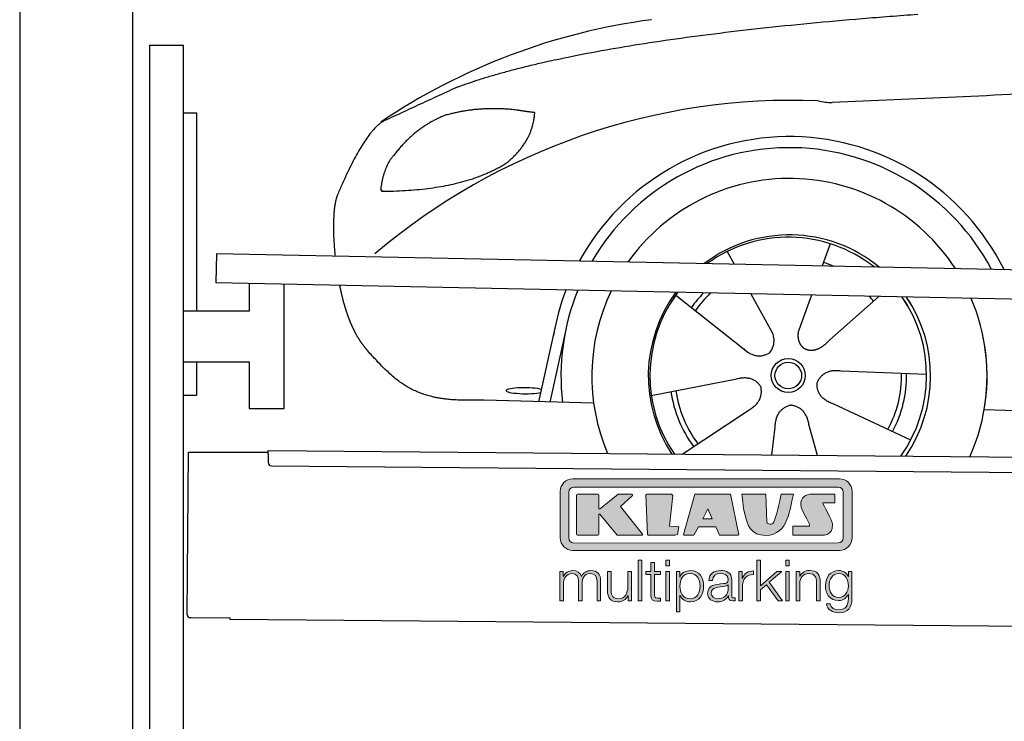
# Model space of a CAD drawing. Header units: millimetres. Extents: x -411 to 6777, y 0 to 6677.
# Tile 2 of 6: x 0 to 1744, y 4014 to 5257. Entities that reach past the tile are written whole.
import ezdxf

# ---------------------------------------------------------------- set-up
doc = ezdxf.new("R2010")
doc.units = ezdxf.units.MM
for name, color, linetype, lineweight in [('car', 10, 'Continuous', 25), ('Gebäude', 7, 'Continuous', 25), ('Logo', 7, 'Continuous', 25), ('Plattform', 7, 'Continuous', 25), ('Ständer hinten', 7, 'Continuous', 25)]:
    doc.layers.add(name, color=color, linetype=linetype, lineweight=lineweight)

# ---------------------------------------------------------------- blocks, each defined once
blk = doc.blocks.new('Car')
at = {"layer": 'car'}
for p, q in [((1390.5, 4873), (1376.6, 4833.4)), ((1208.4, 4857.6), (1221.1, 4835.1)), ((1118.1, 4779.5), (1237.6, 4686.6)), ((1250.7, 4782.9), (1289.2, 4714.6)), ((1358.4, 4781.6), (1339.4, 4727.7)), ((1477.6, 4780.2), (1391.5, 4702.7)), ((1339.4, 4727.7), (1335.7, 4717.3)), ((877.5, 4588.2), (904.8, 4719.2)), ((924.3, 4718.9), (897, 4587.9)), ((1200.2, 4715.7), (1246.7, 4679.5)), ((1563.6, 4642.7), (1412.2, 4647.7)), ((1076.4, 4601.5), (1224.8, 4631.8)), ((974.5, 4586.5), (780.3, 4590)), ((1536.4, 4526.5), (1398.5, 4589.2)), ((1131.9, 4497.8), (1248.1, 4576.5)), ((1666.2, 4581.7), (3715.1, 4547)), ((1371.8, 4497.9), (1356, 4552.5)), ((1290.6, 4497.8), (1296.2, 4547.4))]:
    blk.add_line(p, q, dxfattribs=at)
for radius in [30.1, 23.6]:
    blk.add_circle((1318.6, 4638.8), radius, dxfattribs=at)
for centre, radius, start, end in [((1227.6, 4155.6), 1122.3, 98.0395, 124.4377), ((1332.2, 3985.2), 1141.2, 88.2487, 130.916), ((1393.5, 5240.3), 117.4, 256.9855, 269.1884), ((1320.7, 4637.9), 424.2, 26.9197, 151.8432), ((1320.7, 4637.9), 404.6, 28.3768, 150.3862), ((1320.7, 4637.9), 350, 33.4585, 145.3045), ((1320.7, 4637.9), 250, 51.0494, 127.7135), ((1318.6, 4638.8), 245, 52.2371, 126.5259), ((1318.6, 4638.8), 209.6, 68.0621, 73.3995), ((1320.7, 4637.9), 424.2, 159.4632, 170.7471), ((1320.7, 4637.9), 404.6, 158.4572, 187.1619), ((1320.7, 4637.9), 350, 155.0104, 203.6179), ((1320.7, 4637.9), 350, 155.0104, 157.8717), ((1320.7, 4637.9), 250, 144.1237, 214.1037), ((1318.6, 4638.8), 245, 144.9266, 215.1376), ((1320.7, 4637.9), 250, 144.1237, 148.496), ((1318.6, 4638.8), 245, 143.5289, 148.0172), ((1318.6, 4638.8), 209.6, 136.2024, 145.3995), ((1318.6, 4638.8), 200.6, 133.7482, 145.5463), ((1318.6, 4638.8), 200.6, 41.6402, 44.9032), ((1318.6, 4638.8), 245, 30.7457, 35.1225), ((1318.6, 4638.8), 245, 324.9119, 35.1225), ((1320.7, 4637.9), 250, 30.267, 34.5277), ((1320.7, 4637.9), 250, 325.9458, 34.5277), ((1320.7, 4637.9), 350, 350.7505, 23.641), ((1320.7, 4637.9), 350, 336.4317, 11.924), ((1318.6, 4638.8), 200.6, 332.1152, 1.5463), ((1318.6, 4638.8), 209.6, 332.262, 1.3995), ((1318.6, 4638.8), 209.6, 188.262, 217.3995), ((1318.6, 4638.8), 200.6, 188.1152, 217.5463)]:
    blk.add_arc(centre, radius, start, end, dxfattribs=at)
blk.add_ellipse((852.8, 4607.6), major_axis=(33.6, 0), ratio=0.157274, start_param=0.513473, end_param=5.704241, dxfattribs=at)
for points, degree in [([(729.5, 5145.1), (965.3, 5233.8), (1541.9, 5281)], 2), ([(4700.6, 5237), (3823.9, 5257.4), (1391.9, 5122.9)], 2), ([(729.5, 5145.1), (595.8, 5081.9)], 1), ([(705.9, 5093.8), (653.8, 5072.6), (616.3, 5022.3)], 2), ([(832.8, 5104.7), (765.2, 5111.8), (705.9, 5093.8)], 2), ([(816.5, 5011.1), (862.2, 5048.5), (865.5, 5100.4)], 2), ([(865.5, 5100.4), (847.7, 5102.3), (832.8, 5104.7)], 2), ([(595.8, 5081.9), (561.4, 5058.8), (517.4, 4951.3)], 2), ([(616.3, 5022.3), (598.2, 5002.3), (593.8, 4961)], 2), ([(595.1, 4958.7), (739.8, 4960.6), (816.5, 5011.1)], 2), ([(593.8, 4961), (597.2, 4960.9), (595.1, 4958.7)], 2), ([(517.4, 4951.3), (511, 4935.4), (509.2, 4906.9), (510.6, 4874.5), (514.2, 4842.7)], 4), ([(1237.6, 4686.6), (1261.1, 4664.9), (1284.3, 4678.4)], 2), ([(1412.2, 4647.7), (1380.5, 4651.4), (1369.7, 4626.8)], 2), ([(1224.8, 4631.8), (1255.5, 4640.8), (1270.2, 4618.4)], 2), ([(1398.5, 4589.2), (1368.4, 4600), (1369.7, 4626.8)], 2), ([(1248.1, 4576.5), (1276, 4592.2), (1270.2, 4618.4)], 2), ([(1296.2, 4547.4), (1297.1, 4579.4), (1323, 4586.5)], 2), ([(1356, 4552.5), (1349.7, 4583.8), (1323, 4586.5)], 2)]:
    blk.add_open_spline(points, degree=degree, dxfattribs=at)
for points, degree, knots in [([(522.5, 4791.4), (523.4, 4787.2), (524.3, 4783), (525.3, 4778.9), (526.3, 4774.8), (529.9, 4760), (534, 4746.4), (538.6, 4734), (543.5, 4722.7)], 4, [0.4914944, 0.4914944, 0.4914944, 0.4914944, 0.4914944, 0.5422469, 0.5422469, 0.5422469, 0.5422469, 0.728655, 0.728655, 0.728655, 0.728655, 0.728655]), ([(543.2, 4723.4), (544.6, 4720.2), (546, 4717.1), (547.5, 4714.1), (548.9, 4711.3), (554.7, 4700.2), (560.7, 4690.9), (567, 4683), (573.6, 4675.6)], 4, [0.7288005, 0.7288005, 0.7288005, 0.7288005, 0.7288005, 0.7843928, 0.7843928, 0.7843928, 0.7843928, 1, 1, 1, 1, 1]), ([(1289.2, 4714.6), (1290.9, 4710.5), (1291.9, 4706.6), (1292.2, 4702.7), (1293, 4694.1), (1290.3, 4686), (1284.3, 4678.4)], 3, [0.2167758, 0.2167758, 0.2167758, 0.2167758, 0.4600873, 0.4600873, 0.4600873, 1, 1, 1, 1]), ([(1335.7, 4717.3), (1335.2, 4714.2), (1334.9, 4711.2), (1335, 4708.2), (1335.4, 4705.4), (1336.2, 4699.7), (1338.3, 4694.3), (1341.9, 4689.8), (1346.8, 4686.8)], 4, [0.3191838, 0.3191838, 0.3191838, 0.3191838, 0.3191838, 0.5438253, 0.5438253, 0.5438253, 0.5438253, 1, 1, 1, 1, 1]), ([(1391.5, 4702.7), (1391.5, 4702.7), (1391.5, 4702.7), (1391.5, 4702.7), (1391.5, 4702.7), (1382.4, 4692.9), (1371.9, 4682.8), (1357.6, 4680.3), (1346.8, 4686.8)], 4, [-0.000003, -0.000003, -0.000003, -0.000003, -0.000003, 0, 0, 0, 0, 1, 1, 1, 1, 1]), ([(780.3, 4590), (755.6, 4590.4), (700, 4586.3), (663.8, 4599.9), (619.9, 4624.6), (573.6, 4675.6)], 4, [0, 0, 0, 0, 0, 0.597866, 1, 1, 1, 1, 1])]:
    blk.add_open_spline(points, degree=degree, knots=knots, dxfattribs=at)
blk = doc.blocks.new('KLAUS')
at = {"layer": 'Logo'}
h = blk.add_hatch(color=8, dxfattribs=at)
h.dxf.hatch_style = 2
edge = h.paths.add_edge_path()
edge.add_spline(control_points=[(3.6, 29.09), (2.88, 29.09), (2.3, 28.51), (2.3, 27.8), (2.3, 27.8), (2.3, 16.11), (2.3, 16.11), (2.3, 15.39), (2.88, 14.81), (3.6, 14.81), (3.6, 14.81), (71.16, 14.81), (71.16, 14.81), (71.88, 14.81), (72.46, 15.39), (72.46, 16.11), (72.46, 16.11), (72.46, 27.8), (72.46, 27.8), (72.46, 28.51), (71.88, 29.09), (71.16, 29.09), (71.16, 29.09), (3.6, 29.09), (3.6, 29.09), (3.6, 29.09), (3.6, 29.09), (3.6, 29.09)], knot_values=[0, 0, 0, 0, 1, 1, 1, 2, 2, 2, 3, 3, 3, 4, 4, 4, 5, 5, 5, 6, 6, 6, 7, 7, 7, 8, 8, 8, 9, 9, 9, 9], degree=3, periodic=0)
edge = h.paths.add_edge_path()
edge.add_spline(control_points=[(3.35, 31.23), (3.35, 31.23), (71.47, 31.23), (71.47, 31.23), (73.26, 31.23), (74.71, 29.77), (74.71, 27.99), (74.71, 27.99), (74.71, 16.17), (74.71, 16.17), (74.71, 14.38), (73.26, 12.93), (71.47, 12.93), (71.47, 12.93), (3.35, 12.93), (3.35, 12.93), (1.56, 12.93), (0.11, 14.38), (0.11, 16.17), (0.11, 16.17), (0.11, 27.99), (0.11, 27.99), (0.11, 29.77), (1.56, 31.23), (3.35, 31.23), (3.35, 31.23), (3.35, 31.23), (3.35, 31.23)], knot_values=[0, 0, 0, 0, 1, 1, 1, 2, 2, 2, 3, 3, 3, 4, 4, 4, 5, 5, 5, 6, 6, 6, 7, 7, 7, 8, 8, 8, 9, 9, 9, 9], degree=3, periodic=0)
h = blk.add_hatch(color=8, dxfattribs=at)
h.dxf.hatch_style = 2
edge = h.paths.add_edge_path()
edge.add_spline(control_points=[(4.5, 27.33), (4.5, 27.33), (9.7, 27.33), (9.7, 27.33), (9.84, 27.33), (9.96, 27.22), (9.96, 27.08), (9.96, 27.08), (9.96, 23.69), (9.96, 23.69), (9.96, 23.69), (9.94, 23.64), (10.04, 23.59), (10.14, 23.53), (10.2, 23.57), (10.2, 23.57), (10.2, 23.57), (10.51, 23.75), (10.51, 23.75), (10.51, 23.75), (14.94, 27.33), (14.94, 27.33), (14.94, 27.33), (18.41, 27.33), (18.41, 27.33), (18.41, 27.33), (18.49, 27.33), (18.56, 27.2), (18.65, 27.04), (18.53, 26.91), (18.53, 26.91), (18.53, 26.91), (15.49, 24.11), (15.49, 24.11), (15.49, 24.11), (21.14, 17.06), (21.14, 17.06), (21.14, 17.06), (21.13, 16.91), (21.13, 16.91), (21.08, 16.84), (20.99, 16.82), (20.99, 16.82), (20.99, 16.82), (14.7, 16.82), (14.7, 16.82), (14.7, 16.82), (10.26, 22.17), (10.26, 22.17), (10.26, 22.17), (10.19, 22.24), (10.08, 22.21), (9.97, 22.18), (9.96, 22.11), (9.96, 22.11), (9.96, 22.11), (9.96, 17.08), (9.96, 17.08), (9.96, 16.94), (9.84, 16.82), (9.7, 16.82), (9.7, 16.82), (4.5, 16.82), (4.5, 16.82), (4.36, 16.82), (4.25, 16.94), (4.25, 17.08), (4.25, 17.08), (4.25, 27.08), (4.25, 27.08), (4.25, 27.22), (4.36, 27.33), (4.5, 27.33), (4.5, 27.33), (4.5, 27.33), (4.5, 27.33)], knot_values=[0, 0, 0, 0, 1, 1, 1, 2, 2, 2, 3, 3, 3, 4, 4, 4, 5, 5, 5, 6, 6, 6, 7, 7, 7, 8, 8, 8, 9, 9, 9, 10, 10, 10, 11, 11, 11, 12, 12, 12, 13, 13, 13, 14, 14, 14, 15, 15, 15, 16, 16, 16, 17, 17, 17, 18, 18, 18, 19, 19, 19, 20, 20, 20, 21, 21, 21, 22, 22, 22, 23, 23, 23, 24, 24, 24, 25, 25, 25, 25], degree=3, periodic=0)
h = blk.add_hatch(color=8, dxfattribs=at)
h.dxf.hatch_style = 2
h.paths.add_polyline_path([(22.42, 17.06), (21.97, 27.15), (22.24, 27.33), (28.55, 27.33), (28.86, 26.97), (28.01, 19.08), (30.26, 19.07), (30.44, 18.95), (30.08, 16.95), (29.49, 16.82), (22.6, 16.82)])
h = blk.add_hatch(color=8, dxfattribs=at)
h.paths.add_polyline_path([(36.52, 21.01), (38.93, 21.01), (37.87, 23.57)])
h.paths.add_polyline_path([(34.52, 27.33), (43.65, 27.33), (45.76, 16.94), (45.57, 16.82), (40.83, 16.82), (39.89, 18.95), (35.42, 18.95), (34.27, 16.82), (31.78, 16.82), (31.66, 17)])
h = blk.add_hatch(color=8, dxfattribs=at)
h.dxf.hatch_style = 2
edge = h.paths.add_edge_path()
edge.add_spline(control_points=[(52.69, 27.32), (52.69, 27.32), (52.88, 20.14), (52.88, 20.14), (53.01, 19.89), (53.2, 19.77), (53.43, 19.71), (53.91, 19.59), (54.43, 19.57), (54.64, 20.03), (55.23, 21.34), (56.27, 25.45), (56.6, 27.33), (56.6, 27.33), (59.77, 27.33), (59.77, 27.33), (58.77, 23.9), (58.56, 16.82), (52.63, 16.76), (48.72, 16.72), (48.01, 19.35), (47.27, 22.24), (46.89, 23.68), (46.54, 27.33), (46.54, 27.33), (46.54, 27.33), (52.69, 27.32), (52.69, 27.32), (52.69, 27.32), (52.69, 27.32), (52.69, 27.32)], knot_values=[0, 0, 0, 0, 1, 1, 1, 2, 2, 2, 3, 3, 3, 4, 4, 4, 5, 5, 5, 6, 6, 6, 7, 7, 7, 8, 8, 8, 9, 9, 9, 10, 10, 10, 10], degree=3, periodic=0)
h = blk.add_hatch(color=8, dxfattribs=at)
h.dxf.hatch_style = 2
edge = h.paths.add_edge_path()
edge.add_spline(control_points=[(64.46, 27.33), (64.46, 27.33), (70.31, 27.33), (70.31, 27.33), (70.31, 26.52), (70.31, 26.02), (70.31, 25.12), (70.31, 25.12), (67.3, 25.12), (67.3, 25.12), (67.24, 25.04), (67.25, 25.11), (67.25, 24.91), (67.25, 24.88), (69.73, 20.38), (69.73, 19.57), (69.73, 16.4), (67.22, 16.81), (65.9, 16.82), (65.9, 16.82), (59.59, 16.82), (59.59, 16.82), (59.59, 17.76), (59.59, 18.23), (59.59, 19.14), (59.59, 19.14), (63.75, 19.14), (63.75, 19.14), (63.82, 19.22), (63.81, 19.11), (63.81, 19.31), (63.81, 20.32), (61.58, 23.06), (61.58, 24.63), (61.58, 26.33), (62.83, 27.34), (64.46, 27.33), (64.46, 27.33), (64.46, 27.33), (64.46, 27.33)], knot_values=[0, 0, 0, 0, 1, 1, 1, 2, 2, 2, 3, 3, 3, 4, 4, 4, 5, 5, 5, 6, 6, 6, 7, 7, 7, 8, 8, 8, 9, 9, 9, 10, 10, 10, 11, 11, 11, 12, 12, 12, 13, 13, 13, 13], degree=3, periodic=0)
h = blk.add_hatch(color=30, dxfattribs=at)
h.dxf.hatch_style = 2
h.paths.add_polyline_path([(20.07, 0), (20.99, 0), (20.99, 10.45), (20.07, 10.45)])
h = blk.add_hatch(color=30, dxfattribs=at)
h.paths.add_polyline_path([(27.1, 0), (28.03, 0), (28.03, 7.55), (27.1, 7.55)])
h.paths.add_polyline_path([(27.1, 8.98), (28.03, 8.98), (28.03, 10.45), (27.1, 10.45)])
h = blk.add_hatch(color=30, dxfattribs=at)
h.dxf.hatch_style = 2
h.paths.add_polyline_path([(50.4, 0), (51.32, 0), (51.32, 2.87), (52.82, 4.11), (55.8, 0), (56.96, 0), (53.52, 4.76), (56.74, 7.55), (55.51, 7.55), (51.32, 3.89), (51.32, 10.45), (50.4, 10.45)])
h = blk.add_hatch(color=30, dxfattribs=at)
h.paths.add_polyline_path([(57.74, 0), (58.66, 0), (58.66, 7.55), (57.74, 7.55)])
h.paths.add_polyline_path([(57.74, 8.98), (58.66, 8.98), (58.66, 10.45), (57.74, 10.45)])
h = blk.add_hatch(color=30, dxfattribs=at)
h.dxf.hatch_style = 2
edge = h.paths.add_edge_path()
edge.add_spline(control_points=[(0, 0), (0, 0), (0.92, 0), (0.92, 0), (0.92, 0), (0.92, 4.22), (0.92, 4.22), (0.94, 5.8), (1.58, 7), (3.18, 7), (4.35, 7), (4.77, 6.15), (4.76, 5.12), (4.76, 5.12), (4.76, 0), (4.76, 0), (4.76, 0), (5.68, 0), (5.68, 0), (5.68, 0), (5.68, 4.27), (5.68, 4.27), (5.68, 5.68), (6.14, 7), (7.73, 7), (9.05, 7), (9.52, 6.32), (9.52, 5.08), (9.52, 5.08), (9.52, 0), (9.52, 0), (9.52, 0), (10.44, 0), (10.44, 0), (10.44, 0), (10.44, 5.12), (10.44, 5.12), (10.44, 6.91), (9.59, 7.77), (7.94, 7.77), (6.94, 7.77), (5.99, 7.29), (5.54, 6.3), (5.26, 7.29), (4.36, 7.77), (3.37, 7.77), (2.17, 7.77), (1.38, 7.19), (0.89, 6.28), (0.89, 6.28), (0.85, 6.28), (0.85, 6.28), (0.85, 6.28), (0.85, 7.55), (0.85, 7.55), (0.85, 7.55), (0, 7.55), (0, 7.55), (0, 7.55), (0, 0), (0, 0), (0, 0), (0, 0), (0, 0)], knot_values=[0, 0, 0, 0, 1, 1, 1, 2, 2, 2, 3, 3, 3, 4, 4, 4, 5, 5, 5, 6, 6, 6, 7, 7, 7, 8, 8, 8, 9, 9, 9, 10, 10, 10, 11, 11, 11, 12, 12, 12, 13, 13, 13, 14, 14, 14, 15, 15, 15, 16, 16, 16, 17, 17, 17, 18, 18, 18, 19, 19, 19, 20, 20, 20, 21, 21, 21, 21], degree=3, periodic=0)
h = blk.add_hatch(color=30, dxfattribs=at)
h.dxf.hatch_style = 2
edge = h.paths.add_edge_path()
edge.add_spline(control_points=[(18.31, 7.55), (18.31, 7.55), (17.39, 7.55), (17.39, 7.55), (17.39, 7.55), (17.39, 3.59), (17.39, 3.59), (17.39, 2.05), (16.7, 0.56), (15.12, 0.56), (13.66, 0.56), (13.15, 1.27), (13.1, 2.64), (13.1, 2.64), (13.1, 7.55), (13.1, 7.55), (13.1, 7.55), (12.18, 7.55), (12.18, 7.55), (12.18, 7.55), (12.18, 2.65), (12.18, 2.65), (12.18, 0.89), (12.93, -0.22), (14.83, -0.22), (15.96, -0.22), (16.95, 0.35), (17.44, 1.36), (17.44, 1.36), (17.47, 1.36), (17.47, 1.36), (17.47, 1.36), (17.47, 0), (17.47, 0), (17.47, 0), (18.31, 0), (18.31, 0), (18.31, 0), (18.31, 7.55), (18.31, 7.55), (18.31, 7.55), (18.31, 7.55), (18.31, 7.55)], knot_values=[0, 0, 0, 0, 1, 1, 1, 2, 2, 2, 3, 3, 3, 4, 4, 4, 5, 5, 5, 6, 6, 6, 7, 7, 7, 8, 8, 8, 9, 9, 9, 10, 10, 10, 11, 11, 11, 12, 12, 12, 13, 13, 13, 14, 14, 14, 14], degree=3, periodic=0)
h = blk.add_hatch(color=30, dxfattribs=at)
h.dxf.hatch_style = 2
edge = h.paths.add_edge_path()
edge.add_spline(control_points=[(24.22, 9.82), (24.22, 9.82), (23.3, 9.82), (23.3, 9.82), (23.3, 9.82), (23.3, 7.55), (23.3, 7.55), (23.3, 7.55), (21.98, 7.55), (21.98, 7.55), (21.98, 7.55), (21.98, 6.78), (21.98, 6.78), (21.98, 6.78), (23.3, 6.78), (23.3, 6.78), (23.3, 6.78), (23.3, 1.61), (23.3, 1.61), (23.28, 0.32), (23.71, -0.09), (24.94, -0.09), (25.22, -0.09), (25.48, -0.06), (25.76, -0.06), (25.76, -0.06), (25.76, 0.73), (25.76, 0.73), (25.5, 0.7), (25.23, 0.69), (24.97, 0.69), (24.31, 0.73), (24.22, 1.08), (24.22, 1.68), (24.22, 1.68), (24.22, 6.78), (24.22, 6.78), (24.22, 6.78), (25.76, 6.78), (25.76, 6.78), (25.76, 6.78), (25.76, 7.55), (25.76, 7.55), (25.76, 7.55), (24.22, 7.55), (24.22, 7.55), (24.22, 7.55), (24.22, 9.82), (24.22, 9.82), (24.22, 9.82), (24.22, 9.82), (24.22, 9.82)], knot_values=[0, 0, 0, 0, 1, 1, 1, 2, 2, 2, 3, 3, 3, 4, 4, 4, 5, 5, 5, 6, 6, 6, 7, 7, 7, 8, 8, 8, 9, 9, 9, 10, 10, 10, 11, 11, 11, 12, 12, 12, 13, 13, 13, 14, 14, 14, 15, 15, 15, 16, 16, 16, 17, 17, 17, 17], degree=3, periodic=0)
h = blk.add_hatch(color=30, dxfattribs=at)
edge = h.paths.add_edge_path()
edge.add_spline(control_points=[(35.84, 3.78), (35.84, 2.21), (35.12, 0.56), (33.37, 0.56), (31.4, 0.56), (30.72, 2.21), (30.72, 3.78), (30.72, 5.49), (31.33, 7), (33.37, 7), (35.12, 7), (35.84, 5.34), (35.84, 3.78), (35.84, 3.78), (35.84, 3.78), (35.84, 3.78)], knot_values=[0, 0, 0, 0, 1, 1, 1, 2, 2, 2, 3, 3, 3, 4, 4, 4, 5, 5, 5, 5], degree=3, periodic=0)
edge = h.paths.add_edge_path()
edge.add_spline(control_points=[(29.79, -2.8), (29.79, -2.8), (30.72, -2.8), (30.72, -2.8), (30.72, -2.8), (30.72, 1.43), (30.72, 1.43), (30.72, 1.43), (30.74, 1.43), (30.74, 1.43), (31.14, 0.35), (32.24, -0.22), (33.37, -0.22), (35.66, -0.22), (36.76, 1.64), (36.76, 3.78), (36.76, 5.91), (35.66, 7.77), (33.37, 7.77), (32.15, 7.77), (31.1, 7.14), (30.67, 6.12), (30.67, 6.12), (30.64, 6.12), (30.64, 6.12), (30.64, 6.12), (30.64, 7.55), (30.64, 7.55), (30.64, 7.55), (29.79, 7.55), (29.79, 7.55), (29.79, 7.55), (29.79, -2.8), (29.79, -2.8), (29.79, -2.8), (29.79, -2.8), (29.79, -2.8)], knot_values=[0, 0, 0, 0, 1, 1, 1, 2, 2, 2, 3, 3, 3, 4, 4, 4, 5, 5, 5, 6, 6, 6, 7, 7, 7, 8, 8, 8, 9, 9, 9, 10, 10, 10, 11, 11, 11, 12, 12, 12, 12], degree=3, periodic=0)
h = blk.add_hatch(color=30, dxfattribs=at)
edge = h.paths.add_edge_path()
edge.add_spline(control_points=[(43.03, 2.93), (43.04, 1.45), (41.8, 0.56), (40.39, 0.56), (39.53, 0.56), (38.71, 1.13), (38.71, 2.05), (38.71, 3.53), (40.66, 3.51), (42.22, 3.79), (42.47, 3.84), (42.88, 3.91), (43, 4.13), (43, 4.13), (43.03, 4.13), (43.03, 4.13), (43.03, 4.13), (43.03, 2.93), (43.03, 2.93), (43.03, 2.93), (43.03, 2.93), (43.03, 2.93)], knot_values=[0, 0, 0, 0, 1, 1, 1, 2, 2, 2, 3, 3, 3, 4, 4, 4, 5, 5, 5, 6, 6, 6, 7, 7, 7, 7], degree=3, periodic=0)
edge = h.paths.add_edge_path()
edge.add_spline(control_points=[(39.03, 5.24), (39.06, 6.47), (39.91, 7), (41.05, 7), (42.14, 7), (43.03, 6.69), (43.03, 5.45), (43.03, 4.61), (42.6, 4.51), (41.84, 4.42), (39.85, 4.19), (37.79, 4.11), (37.79, 1.99), (37.79, 0.47), (38.93, -0.22), (40.32, -0.22), (41.77, -0.22), (42.43, 0.34), (43.07, 1.32), (43.07, 1.32), (43.1, 1.32), (43.1, 1.32), (43.1, 0.53), (43.25, 0), (44.19, 0), (44.43, 0), (44.58, 0.01), (44.79, 0.06), (44.79, 0.06), (44.79, 0.83), (44.79, 0.83), (44.71, 0.81), (44.6, 0.78), (44.49, 0.78), (44.13, 0.78), (43.95, 0.98), (43.95, 1.33), (43.95, 1.33), (43.95, 5.34), (43.95, 5.34), (43.95, 7.36), (42.5, 7.77), (41.17, 7.77), (39.44, 7.77), (38.2, 7.01), (38.11, 5.24), (38.11, 5.24), (39.03, 5.24), (39.03, 5.24), (39.03, 5.24), (39.03, 5.24), (39.03, 5.24)], knot_values=[0, 0, 0, 0, 1, 1, 1, 2, 2, 2, 3, 3, 3, 4, 4, 4, 5, 5, 5, 6, 6, 6, 7, 7, 7, 8, 8, 8, 9, 9, 9, 10, 10, 10, 11, 11, 11, 12, 12, 12, 13, 13, 13, 14, 14, 14, 15, 15, 15, 16, 16, 16, 17, 17, 17, 17], degree=3, periodic=0)
h = blk.add_hatch(color=30, dxfattribs=at)
h.dxf.hatch_style = 2
edge = h.paths.add_edge_path()
edge.add_spline(control_points=[(45.79, 0), (45.79, 0), (46.71, 0), (46.71, 0), (46.71, 0), (46.71, 4.03), (46.71, 4.03), (46.71, 5.59), (47.85, 6.82), (49.52, 6.73), (49.52, 6.73), (49.52, 7.66), (49.52, 7.66), (48.16, 7.72), (47.14, 7), (46.67, 5.78), (46.67, 5.78), (46.64, 5.78), (46.64, 5.78), (46.64, 5.78), (46.64, 7.55), (46.64, 7.55), (46.64, 7.55), (45.79, 7.55), (45.79, 7.55), (45.79, 7.55), (45.79, 0), (45.79, 0), (45.79, 0), (45.79, 0), (45.79, 0)], knot_values=[0, 0, 0, 0, 1, 1, 1, 2, 2, 2, 3, 3, 3, 4, 4, 4, 5, 5, 5, 6, 6, 6, 7, 7, 7, 8, 8, 8, 9, 9, 9, 10, 10, 10, 10], degree=3, periodic=0)
h = blk.add_hatch(color=30, dxfattribs=at)
h.dxf.hatch_style = 2
edge = h.paths.add_edge_path()
edge.add_spline(control_points=[(60.41, 0), (60.41, 0), (61.33, 0), (61.33, 0), (61.33, 0), (61.33, 4.41), (61.33, 4.41), (61.36, 5.89), (62.24, 7), (63.7, 7), (65.2, 7), (65.62, 6.02), (65.62, 4.71), (65.62, 4.71), (65.62, 0), (65.62, 0), (65.62, 0), (66.54, 0), (66.54, 0), (66.54, 0), (66.54, 4.86), (66.54, 4.86), (66.54, 6.66), (65.9, 7.77), (63.78, 7.77), (62.71, 7.77), (61.7, 7.16), (61.36, 6.25), (61.36, 6.25), (61.33, 6.25), (61.33, 6.25), (61.33, 6.25), (61.33, 7.55), (61.33, 7.55), (61.33, 7.55), (60.41, 7.55), (60.41, 7.55), (60.41, 7.55), (60.41, 0), (60.41, 0), (60.41, 0), (60.41, 0), (60.41, 0)], knot_values=[0, 0, 0, 0, 1, 1, 1, 2, 2, 2, 3, 3, 3, 4, 4, 4, 5, 5, 5, 6, 6, 6, 7, 7, 7, 8, 8, 8, 9, 9, 9, 10, 10, 10, 11, 11, 11, 12, 12, 12, 13, 13, 13, 14, 14, 14, 14], degree=3, periodic=0)
h = blk.add_hatch(color=30, dxfattribs=at)
edge = h.paths.add_edge_path()
edge.add_spline(control_points=[(71.32, 0.86), (69.62, 0.86), (68.83, 2.34), (68.83, 3.86), (68.83, 5.43), (69.56, 7), (71.32, 7), (73.06, 7), (73.75, 5.34), (73.75, 3.86), (73.75, 2.33), (72.91, 0.86), (71.32, 0.86), (71.32, 0.86), (71.32, 0.86), (71.32, 0.86)], knot_values=[0, 0, 0, 0, 1, 1, 1, 2, 2, 2, 3, 3, 3, 4, 4, 4, 5, 5, 5, 5], degree=3, periodic=0)
edge = h.paths.add_edge_path()
edge.add_spline(control_points=[(74.67, 7.55), (74.67, 7.55), (73.75, 7.55), (73.75, 7.55), (73.75, 7.55), (73.75, 6.25), (73.75, 6.25), (73.75, 6.25), (73.72, 6.25), (73.72, 6.25), (73.35, 7.09), (72.41, 7.77), (71.32, 7.77), (69.13, 7.77), (67.9, 6.05), (67.9, 3.97), (67.9, 1.82), (68.9, 0.09), (71.32, 0.09), (72.4, 0.09), (73.29, 0.72), (73.72, 1.64), (73.72, 1.64), (73.75, 1.64), (73.75, 1.64), (73.75, 1.64), (73.75, 0.61), (73.75, 0.61), (73.75, -1.23), (73.01, -2.24), (71.32, -2.24), (70.29, -2.24), (69.31, -1.85), (69.1, -0.73), (69.1, -0.73), (68.18, -0.73), (68.18, -0.73), (68.31, -2.34), (69.81, -3.02), (71.32, -3.02), (73.79, -3.02), (74.65, -1.64), (74.67, 0.61), (74.67, 0.61), (74.67, 7.55), (74.67, 7.55), (74.67, 7.55), (74.67, 7.55), (74.67, 7.55)], knot_values=[0, 0, 0, 0, 1, 1, 1, 2, 2, 2, 3, 3, 3, 4, 4, 4, 5, 5, 5, 6, 6, 6, 7, 7, 7, 8, 8, 8, 9, 9, 9, 10, 10, 10, 11, 11, 11, 12, 12, 12, 13, 13, 13, 14, 14, 14, 15, 15, 15, 16, 16, 16, 16], degree=3, periodic=0)
at = {"layer": 'Logo', "lineweight": 0}
for points in [[(22.42, 17.06), (21.97, 27.15), (22.24, 27.33), (28.55, 27.33), (28.86, 26.97), (28.01, 19.08), (30.26, 19.07), (30.44, 18.95), (30.08, 16.95), (29.49, 16.82), (22.6, 16.82), (22.42, 17.06), (22.42, 17.06)], [(34.52, 27.33), (43.65, 27.33), (45.76, 16.94), (45.57, 16.82), (40.83, 16.82), (39.89, 18.95), (35.42, 18.95), (34.27, 16.82), (31.78, 16.82), (31.66, 17), (34.52, 27.33), (34.52, 27.33)], [(36.52, 21.01), (38.93, 21.01), (37.87, 23.57), (36.52, 21.01), (36.52, 21.01)], [(20.07, 0), (20.99, 0), (20.99, 10.45), (20.07, 10.45), (20.07, 0), (20.07, 0)], [(27.1, 8.98), (28.03, 8.98), (28.03, 10.45), (27.1, 10.45), (27.1, 8.98), (27.1, 8.98)], [(50.4, 0), (51.32, 0), (51.32, 2.87), (52.82, 4.11), (55.8, 0), (56.96, 0), (53.52, 4.76), (56.74, 7.55), (55.51, 7.55), (51.32, 3.89), (51.32, 10.45), (50.4, 10.45), (50.4, 0), (50.4, 0)], [(57.74, 8.98), (58.66, 8.98), (58.66, 10.45), (57.74, 10.45), (57.74, 8.98), (57.74, 8.98)], [(27.1, 0), (28.03, 0), (28.03, 7.55), (27.1, 7.55), (27.1, 0), (27.1, 0)], [(57.74, 0), (58.66, 0), (58.66, 7.55), (57.74, 7.55), (57.74, 0), (57.74, 0)]]:
    blk.add_lwpolyline(points, dxfattribs=at)
for points, knots in [([(3.35, 31.23), (3.35, 31.23), (71.47, 31.23), (71.47, 31.23), (73.26, 31.23), (74.71, 29.77), (74.71, 27.99), (74.71, 27.99), (74.71, 16.17), (74.71, 16.17), (74.71, 14.38), (73.26, 12.93), (71.47, 12.93), (71.47, 12.93), (3.35, 12.93), (3.35, 12.93), (1.56, 12.93), (0.11, 14.38), (0.11, 16.17), (0.11, 16.17), (0.11, 27.99), (0.11, 27.99), (0.11, 29.77), (1.56, 31.23), (3.35, 31.23), (3.35, 31.23), (3.35, 31.23), (3.35, 31.23)], [0, 0, 0, 0, 1, 1, 1, 2, 2, 2, 3, 3, 3, 4, 4, 4, 5, 5, 5, 6, 6, 6, 7, 7, 7, 8, 8, 8, 9, 9, 9, 9]), ([(3.6, 29.09), (2.88, 29.09), (2.3, 28.51), (2.3, 27.8), (2.3, 27.8), (2.3, 16.11), (2.3, 16.11), (2.3, 15.39), (2.88, 14.81), (3.6, 14.81), (3.6, 14.81), (71.16, 14.81), (71.16, 14.81), (71.88, 14.81), (72.46, 15.39), (72.46, 16.11), (72.46, 16.11), (72.46, 27.8), (72.46, 27.8), (72.46, 28.51), (71.88, 29.09), (71.16, 29.09), (71.16, 29.09), (3.6, 29.09), (3.6, 29.09), (3.6, 29.09), (3.6, 29.09), (3.6, 29.09)], [0, 0, 0, 0, 1, 1, 1, 2, 2, 2, 3, 3, 3, 4, 4, 4, 5, 5, 5, 6, 6, 6, 7, 7, 7, 8, 8, 8, 9, 9, 9, 9]), ([(4.5, 27.33), (4.5, 27.33), (9.7, 27.33), (9.7, 27.33), (9.84, 27.33), (9.96, 27.22), (9.96, 27.08), (9.96, 27.08), (9.96, 23.69), (9.96, 23.69), (9.96, 23.69), (9.94, 23.64), (10.04, 23.59), (10.14, 23.53), (10.2, 23.57), (10.2, 23.57), (10.2, 23.57), (10.51, 23.75), (10.51, 23.75), (10.51, 23.75), (14.94, 27.33), (14.94, 27.33), (14.94, 27.33), (18.41, 27.33), (18.41, 27.33), (18.41, 27.33), (18.49, 27.33), (18.56, 27.2), (18.65, 27.04), (18.53, 26.91), (18.53, 26.91), (18.53, 26.91), (15.49, 24.11), (15.49, 24.11), (15.49, 24.11), (21.14, 17.06), (21.14, 17.06), (21.14, 17.06), (21.13, 16.91), (21.13, 16.91), (21.08, 16.84), (20.99, 16.82), (20.99, 16.82), (20.99, 16.82), (14.7, 16.82), (14.7, 16.82), (14.7, 16.82), (10.26, 22.17), (10.26, 22.17), (10.26, 22.17), (10.19, 22.24), (10.08, 22.21), (9.97, 22.18), (9.96, 22.11), (9.96, 22.11), (9.96, 22.11), (9.96, 17.08), (9.96, 17.08), (9.96, 16.94), (9.84, 16.82), (9.7, 16.82), (9.7, 16.82), (4.5, 16.82), (4.5, 16.82), (4.36, 16.82), (4.25, 16.94), (4.25, 17.08), (4.25, 17.08), (4.25, 27.08), (4.25, 27.08), (4.25, 27.22), (4.36, 27.33), (4.5, 27.33), (4.5, 27.33), (4.5, 27.33), (4.5, 27.33)], [0, 0, 0, 0, 1, 1, 1, 2, 2, 2, 3, 3, 3, 4, 4, 4, 5, 5, 5, 6, 6, 6, 7, 7, 7, 8, 8, 8, 9, 9, 9, 10, 10, 10, 11, 11, 11, 12, 12, 12, 13, 13, 13, 14, 14, 14, 15, 15, 15, 16, 16, 16, 17, 17, 17, 18, 18, 18, 19, 19, 19, 20, 20, 20, 21, 21, 21, 22, 22, 22, 23, 23, 23, 24, 24, 24, 25, 25, 25, 25]), ([(52.69, 27.32), (52.69, 27.32), (52.88, 20.14), (52.88, 20.14), (53.01, 19.89), (53.2, 19.77), (53.43, 19.71), (53.91, 19.59), (54.43, 19.57), (54.64, 20.03), (55.23, 21.34), (56.27, 25.45), (56.6, 27.33), (56.6, 27.33), (59.77, 27.33), (59.77, 27.33), (58.77, 23.9), (58.56, 16.82), (52.63, 16.76), (48.72, 16.72), (48.01, 19.35), (47.27, 22.24), (46.89, 23.68), (46.54, 27.33), (46.54, 27.33), (46.54, 27.33), (52.69, 27.32), (52.69, 27.32), (52.69, 27.32), (52.69, 27.32), (52.69, 27.32)], [0, 0, 0, 0, 1, 1, 1, 2, 2, 2, 3, 3, 3, 4, 4, 4, 5, 5, 5, 6, 6, 6, 7, 7, 7, 8, 8, 8, 9, 9, 9, 10, 10, 10, 10]), ([(64.46, 27.33), (64.46, 27.33), (70.31, 27.33), (70.31, 27.33), (70.31, 26.52), (70.31, 26.02), (70.31, 25.12), (70.31, 25.12), (67.3, 25.12), (67.3, 25.12), (67.24, 25.04), (67.25, 25.11), (67.25, 24.91), (67.25, 24.88), (69.73, 20.38), (69.73, 19.57), (69.73, 16.4), (67.22, 16.81), (65.9, 16.82), (65.9, 16.82), (59.59, 16.82), (59.59, 16.82), (59.59, 17.76), (59.59, 18.23), (59.59, 19.14), (59.59, 19.14), (63.75, 19.14), (63.75, 19.14), (63.82, 19.22), (63.81, 19.11), (63.81, 19.31), (63.81, 20.32), (61.58, 23.06), (61.58, 24.63), (61.58, 26.33), (62.83, 27.34), (64.46, 27.33), (64.46, 27.33), (64.46, 27.33), (64.46, 27.33)], [0, 0, 0, 0, 1, 1, 1, 2, 2, 2, 3, 3, 3, 4, 4, 4, 5, 5, 5, 6, 6, 6, 7, 7, 7, 8, 8, 8, 9, 9, 9, 10, 10, 10, 11, 11, 11, 12, 12, 12, 13, 13, 13, 13]), ([(0, 0), (0, 0), (0.92, 0), (0.92, 0), (0.92, 0), (0.92, 4.22), (0.92, 4.22), (0.94, 5.8), (1.58, 7), (3.18, 7), (4.35, 7), (4.77, 6.15), (4.76, 5.12), (4.76, 5.12), (4.76, 0), (4.76, 0), (4.76, 0), (5.68, 0), (5.68, 0), (5.68, 0), (5.68, 4.27), (5.68, 4.27), (5.68, 5.68), (6.14, 7), (7.73, 7), (9.05, 7), (9.52, 6.32), (9.52, 5.08), (9.52, 5.08), (9.52, 0), (9.52, 0), (9.52, 0), (10.44, 0), (10.44, 0), (10.44, 0), (10.44, 5.12), (10.44, 5.12), (10.44, 6.91), (9.59, 7.77), (7.94, 7.77), (6.94, 7.77), (5.99, 7.29), (5.54, 6.3), (5.26, 7.29), (4.36, 7.77), (3.37, 7.77), (2.17, 7.77), (1.38, 7.19), (0.89, 6.28), (0.89, 6.28), (0.85, 6.28), (0.85, 6.28), (0.85, 6.28), (0.85, 7.55), (0.85, 7.55), (0.85, 7.55), (0, 7.55), (0, 7.55), (0, 7.55), (0, 0), (0, 0), (0, 0), (0, 0), (0, 0)], [0, 0, 0, 0, 1, 1, 1, 2, 2, 2, 3, 3, 3, 4, 4, 4, 5, 5, 5, 6, 6, 6, 7, 7, 7, 8, 8, 8, 9, 9, 9, 10, 10, 10, 11, 11, 11, 12, 12, 12, 13, 13, 13, 14, 14, 14, 15, 15, 15, 16, 16, 16, 17, 17, 17, 18, 18, 18, 19, 19, 19, 20, 20, 20, 21, 21, 21, 21]), ([(18.31, 7.55), (18.31, 7.55), (17.39, 7.55), (17.39, 7.55), (17.39, 7.55), (17.39, 3.59), (17.39, 3.59), (17.39, 2.05), (16.7, 0.56), (15.12, 0.56), (13.66, 0.56), (13.15, 1.27), (13.1, 2.64), (13.1, 2.64), (13.1, 7.55), (13.1, 7.55), (13.1, 7.55), (12.18, 7.55), (12.18, 7.55), (12.18, 7.55), (12.18, 2.65), (12.18, 2.65), (12.18, 0.89), (12.93, -0.22), (14.83, -0.22), (15.96, -0.22), (16.95, 0.35), (17.44, 1.36), (17.44, 1.36), (17.47, 1.36), (17.47, 1.36), (17.47, 1.36), (17.47, 0), (17.47, 0), (17.47, 0), (18.31, 0), (18.31, 0), (18.31, 0), (18.31, 7.55), (18.31, 7.55), (18.31, 7.55), (18.31, 7.55), (18.31, 7.55)], [0, 0, 0, 0, 1, 1, 1, 2, 2, 2, 3, 3, 3, 4, 4, 4, 5, 5, 5, 6, 6, 6, 7, 7, 7, 8, 8, 8, 9, 9, 9, 10, 10, 10, 11, 11, 11, 12, 12, 12, 13, 13, 13, 14, 14, 14, 14]), ([(24.22, 9.82), (24.22, 9.82), (23.3, 9.82), (23.3, 9.82), (23.3, 9.82), (23.3, 7.55), (23.3, 7.55), (23.3, 7.55), (21.98, 7.55), (21.98, 7.55), (21.98, 7.55), (21.98, 6.78), (21.98, 6.78), (21.98, 6.78), (23.3, 6.78), (23.3, 6.78), (23.3, 6.78), (23.3, 1.61), (23.3, 1.61), (23.28, 0.32), (23.71, -0.09), (24.94, -0.09), (25.22, -0.09), (25.48, -0.06), (25.76, -0.06), (25.76, -0.06), (25.76, 0.73), (25.76, 0.73), (25.5, 0.7), (25.23, 0.69), (24.97, 0.69), (24.31, 0.73), (24.22, 1.08), (24.22, 1.68), (24.22, 1.68), (24.22, 6.78), (24.22, 6.78), (24.22, 6.78), (25.76, 6.78), (25.76, 6.78), (25.76, 6.78), (25.76, 7.55), (25.76, 7.55), (25.76, 7.55), (24.22, 7.55), (24.22, 7.55), (24.22, 7.55), (24.22, 9.82), (24.22, 9.82), (24.22, 9.82), (24.22, 9.82), (24.22, 9.82)], [0, 0, 0, 0, 1, 1, 1, 2, 2, 2, 3, 3, 3, 4, 4, 4, 5, 5, 5, 6, 6, 6, 7, 7, 7, 8, 8, 8, 9, 9, 9, 10, 10, 10, 11, 11, 11, 12, 12, 12, 13, 13, 13, 14, 14, 14, 15, 15, 15, 16, 16, 16, 17, 17, 17, 17]), ([(29.79, -2.8), (29.79, -2.8), (30.72, -2.8), (30.72, -2.8), (30.72, -2.8), (30.72, 1.43), (30.72, 1.43), (30.72, 1.43), (30.74, 1.43), (30.74, 1.43), (31.14, 0.35), (32.24, -0.22), (33.37, -0.22), (35.66, -0.22), (36.76, 1.64), (36.76, 3.78), (36.76, 5.91), (35.66, 7.77), (33.37, 7.77), (32.15, 7.77), (31.1, 7.14), (30.67, 6.12), (30.67, 6.12), (30.64, 6.12), (30.64, 6.12), (30.64, 6.12), (30.64, 7.55), (30.64, 7.55), (30.64, 7.55), (29.79, 7.55), (29.79, 7.55), (29.79, 7.55), (29.79, -2.8), (29.79, -2.8), (29.79, -2.8), (29.79, -2.8), (29.79, -2.8)], [0, 0, 0, 0, 1, 1, 1, 2, 2, 2, 3, 3, 3, 4, 4, 4, 5, 5, 5, 6, 6, 6, 7, 7, 7, 8, 8, 8, 9, 9, 9, 10, 10, 10, 11, 11, 11, 12, 12, 12, 12]), ([(39.03, 5.24), (39.06, 6.47), (39.91, 7), (41.05, 7), (42.14, 7), (43.03, 6.69), (43.03, 5.45), (43.03, 4.61), (42.6, 4.51), (41.84, 4.42), (39.85, 4.19), (37.79, 4.11), (37.79, 1.99), (37.79, 0.47), (38.93, -0.22), (40.32, -0.22), (41.77, -0.22), (42.43, 0.34), (43.07, 1.32), (43.07, 1.32), (43.1, 1.32), (43.1, 1.32), (43.1, 0.53), (43.25, 0), (44.19, 0), (44.43, 0), (44.58, 0.01), (44.79, 0.06), (44.79, 0.06), (44.79, 0.83), (44.79, 0.83), (44.71, 0.81), (44.6, 0.78), (44.49, 0.78), (44.13, 0.78), (43.95, 0.98), (43.95, 1.33), (43.95, 1.33), (43.95, 5.34), (43.95, 5.34), (43.95, 7.36), (42.5, 7.77), (41.17, 7.77), (39.44, 7.77), (38.2, 7.01), (38.11, 5.24), (38.11, 5.24), (39.03, 5.24), (39.03, 5.24), (39.03, 5.24), (39.03, 5.24), (39.03, 5.24)], [0, 0, 0, 0, 1, 1, 1, 2, 2, 2, 3, 3, 3, 4, 4, 4, 5, 5, 5, 6, 6, 6, 7, 7, 7, 8, 8, 8, 9, 9, 9, 10, 10, 10, 11, 11, 11, 12, 12, 12, 13, 13, 13, 14, 14, 14, 15, 15, 15, 16, 16, 16, 17, 17, 17, 17]), ([(45.79, 0), (45.79, 0), (46.71, 0), (46.71, 0), (46.71, 0), (46.71, 4.03), (46.71, 4.03), (46.71, 5.59), (47.85, 6.82), (49.52, 6.73), (49.52, 6.73), (49.52, 7.66), (49.52, 7.66), (48.16, 7.72), (47.14, 7), (46.67, 5.78), (46.67, 5.78), (46.64, 5.78), (46.64, 5.78), (46.64, 5.78), (46.64, 7.55), (46.64, 7.55), (46.64, 7.55), (45.79, 7.55), (45.79, 7.55), (45.79, 7.55), (45.79, 0), (45.79, 0), (45.79, 0), (45.79, 0), (45.79, 0)], [0, 0, 0, 0, 1, 1, 1, 2, 2, 2, 3, 3, 3, 4, 4, 4, 5, 5, 5, 6, 6, 6, 7, 7, 7, 8, 8, 8, 9, 9, 9, 10, 10, 10, 10]), ([(60.41, 0), (60.41, 0), (61.33, 0), (61.33, 0), (61.33, 0), (61.33, 4.41), (61.33, 4.41), (61.36, 5.89), (62.24, 7), (63.7, 7), (65.2, 7), (65.62, 6.02), (65.62, 4.71), (65.62, 4.71), (65.62, 0), (65.62, 0), (65.62, 0), (66.54, 0), (66.54, 0), (66.54, 0), (66.54, 4.86), (66.54, 4.86), (66.54, 6.66), (65.9, 7.77), (63.78, 7.77), (62.71, 7.77), (61.7, 7.16), (61.36, 6.25), (61.36, 6.25), (61.33, 6.25), (61.33, 6.25), (61.33, 6.25), (61.33, 7.55), (61.33, 7.55), (61.33, 7.55), (60.41, 7.55), (60.41, 7.55), (60.41, 7.55), (60.41, 0), (60.41, 0), (60.41, 0), (60.41, 0), (60.41, 0)], [0, 0, 0, 0, 1, 1, 1, 2, 2, 2, 3, 3, 3, 4, 4, 4, 5, 5, 5, 6, 6, 6, 7, 7, 7, 8, 8, 8, 9, 9, 9, 10, 10, 10, 11, 11, 11, 12, 12, 12, 13, 13, 13, 14, 14, 14, 14]), ([(74.67, 7.55), (74.67, 7.55), (73.75, 7.55), (73.75, 7.55), (73.75, 7.55), (73.75, 6.25), (73.75, 6.25), (73.75, 6.25), (73.72, 6.25), (73.72, 6.25), (73.35, 7.09), (72.41, 7.77), (71.32, 7.77), (69.13, 7.77), (67.9, 6.05), (67.9, 3.97), (67.9, 1.82), (68.9, 0.09), (71.32, 0.09), (72.4, 0.09), (73.29, 0.72), (73.72, 1.64), (73.72, 1.64), (73.75, 1.64), (73.75, 1.64), (73.75, 1.64), (73.75, 0.61), (73.75, 0.61), (73.75, -1.23), (73.01, -2.24), (71.32, -2.24), (70.29, -2.24), (69.31, -1.85), (69.1, -0.73), (69.1, -0.73), (68.18, -0.73), (68.18, -0.73), (68.31, -2.34), (69.81, -3.02), (71.32, -3.02), (73.79, -3.02), (74.65, -1.64), (74.67, 0.61), (74.67, 0.61), (74.67, 7.55), (74.67, 7.55), (74.67, 7.55), (74.67, 7.55), (74.67, 7.55)], [0, 0, 0, 0, 1, 1, 1, 2, 2, 2, 3, 3, 3, 4, 4, 4, 5, 5, 5, 6, 6, 6, 7, 7, 7, 8, 8, 8, 9, 9, 9, 10, 10, 10, 11, 11, 11, 12, 12, 12, 13, 13, 13, 14, 14, 14, 15, 15, 15, 16, 16, 16, 16]), ([(35.84, 3.78), (35.84, 2.21), (35.12, 0.56), (33.37, 0.56), (31.4, 0.56), (30.72, 2.21), (30.72, 3.78), (30.72, 5.49), (31.33, 7), (33.37, 7), (35.12, 7), (35.84, 5.34), (35.84, 3.78), (35.84, 3.78), (35.84, 3.78), (35.84, 3.78)], [0, 0, 0, 0, 1, 1, 1, 2, 2, 2, 3, 3, 3, 4, 4, 4, 5, 5, 5, 5]), ([(71.32, 0.86), (69.62, 0.86), (68.83, 2.34), (68.83, 3.86), (68.83, 5.43), (69.56, 7), (71.32, 7), (73.06, 7), (73.75, 5.34), (73.75, 3.86), (73.75, 2.33), (72.91, 0.86), (71.32, 0.86), (71.32, 0.86), (71.32, 0.86), (71.32, 0.86)], [0, 0, 0, 0, 1, 1, 1, 2, 2, 2, 3, 3, 3, 4, 4, 4, 5, 5, 5, 5]), ([(43.03, 2.93), (43.04, 1.45), (41.8, 0.56), (40.39, 0.56), (39.53, 0.56), (38.71, 1.13), (38.71, 2.05), (38.71, 3.53), (40.66, 3.51), (42.22, 3.79), (42.47, 3.84), (42.88, 3.91), (43, 4.13), (43, 4.13), (43.03, 4.13), (43.03, 4.13), (43.03, 4.13), (43.03, 2.93), (43.03, 2.93), (43.03, 2.93), (43.03, 2.93), (43.03, 2.93)], [0, 0, 0, 0, 1, 1, 1, 2, 2, 2, 3, 3, 3, 4, 4, 4, 5, 5, 5, 6, 6, 6, 7, 7, 7, 7])]:
    blk.add_open_spline(points, degree=3, knots=knots, dxfattribs=at)
blk = doc.blocks.new('Plattform OG 6200 550')
at = {"layer": 'Plattform'}
for p, q in [((348.5, 4842), (347.5, 4791.1)), ((5482.3, 4739.6), (348.5, 4842)), ((5481.2, 4683.6), (347.5, 4791)), ((406.3, 4789.8), (406.3, 4740.8)), ((468.3, 4568.3), (468.3, 4788.5)), ((406.3, 4740.8), (289.9, 4740.7)), ((289.9, 4650.8), (406.3, 4650.8)), ((406.3, 4650.8), (406.3, 4568.3)), ((406.3, 4568.3), (463.3, 4568.3)), ((463.3, 4568.3), (468.3, 4568.3)), ((296.3, 4202.8), (298.8, 4490.8)), ((298.8, 4490.8), (440.2, 4490.6)), ((440.2, 4487.6), (440.1, 4472.6)), ((440.2, 4487.6), (440.2, 4493.6)), ((440.2, 4493.6), (5395, 4450.4)), ((446, 4466.5), (5394.8, 4423.4)), ((302.2, 4197.8), (303.5, 4197.8)), ((302.2, 4197.8), (372.7, 4197.2)), ((372.6, 4194.2), (372.7, 4197.2)), ((5437.5, 4150), (372.6, 4194.2))]:
    blk.add_line(p, q, dxfattribs=at)
for centre, start in [((446.1, 4472.5), 179.5), ((302.2, 4203.8), 189.0941)]:
    blk.add_arc(centre, 6, start, 269.5, dxfattribs=at)
at = {"layer": 'Plattform', "xscale": 6.929133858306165, "yscale": 6.929133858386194, "zscale": 6.929133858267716, "rotation": 0.011070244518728}
blk.add_blockref('KLAUS', (956.4, 4227.2), dxfattribs=at)
blk = doc.blocks.new('Ständer hinten')
at = {"layer": 'Ständer hinten'}
for p, q in [((229.9, 5212), (229.9, 2198.6)), ((229.9, 5212), (289.9, 5212)), ((289.9, 2200), (289.9, 5212)), ((289.9, 5092), (312.9, 5092)), ((312.9, 5092), (312.9, 4740.7)), ((312.9, 4650.8), (312.9, 4592)), ((289.9, 4592), (312.9, 4592))]:
    blk.add_line(p, q, dxfattribs=at)
blk = doc.blocks.new('Gebäude_365_GT200')
at = {"layer": 'Gebäude'}
for p, q in [((0, 6050.8), (0, 0)), ((200, 5850.9), (200, 200))]:
    blk.add_line(p, q, dxfattribs=at)

msp = doc.modelspace()

# ---------------------------------------------------------------- block references
at = {"layer": 'car', "rotation": 359.4752422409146}
msp.add_blockref('Car', (0, 0), dxfattribs=at)
at = {"layer": 'Gebäude', "linetype": 'Continuous'}
msp.add_blockref('Gebäude_365_GT200', (0, 0), dxfattribs=at)
at = {"layer": 'Plattform'}
msp.add_blockref('Plattform OG 6200 550', (0, 0), dxfattribs=at)
at = {"layer": 'Ständer hinten'}
msp.add_blockref('Ständer hinten', (0, 0), dxfattribs=at)

doc.saveas('drawing.dxf')
